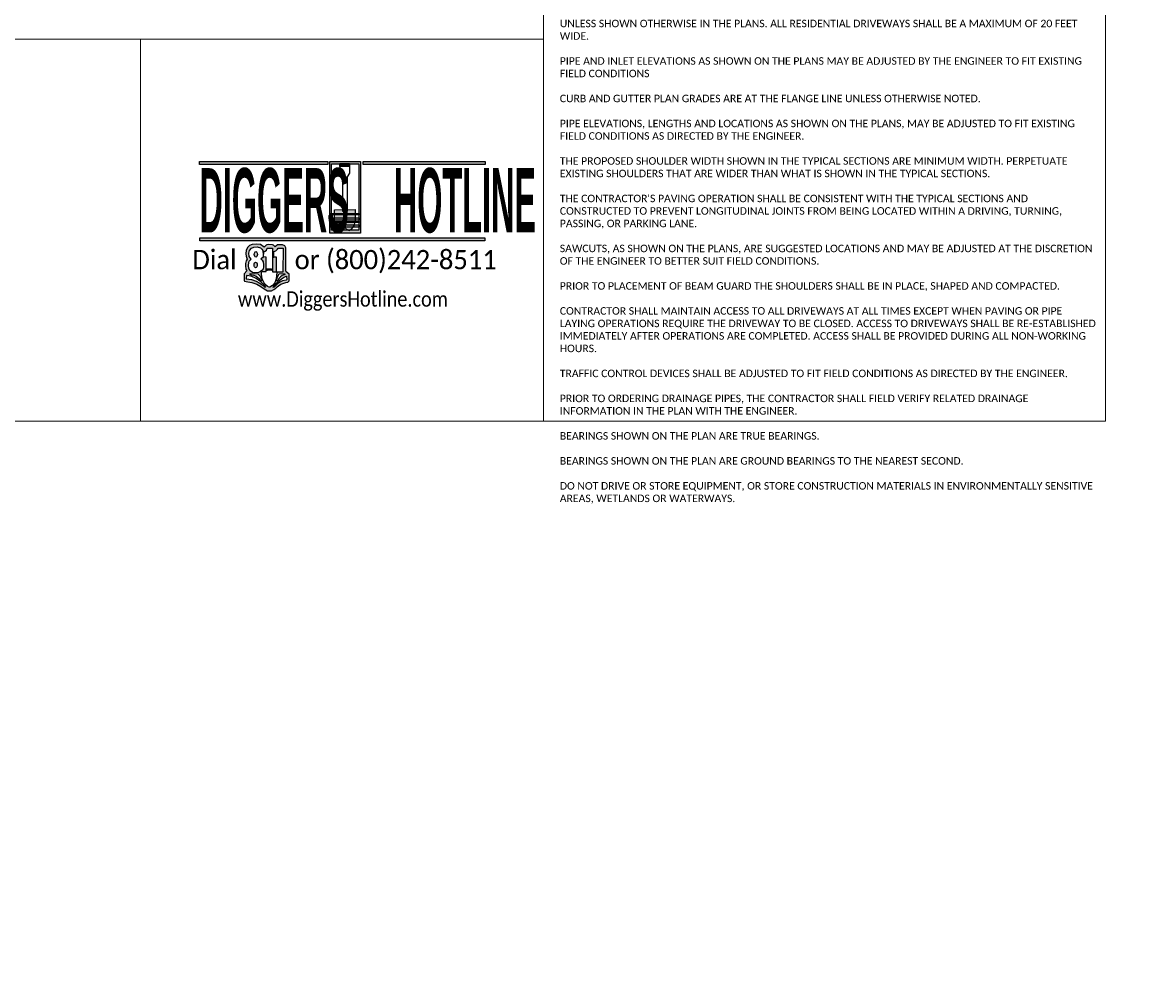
# Model space of a CAD drawing. Extents: x 3479.7 to 3573.9, y 4492.3 to 4508.3.
# Tile 2 of 5: x 3485.3 to 3495.7, y 4492.3 to 4501.3. Entities that reach past the tile are written whole.
import ezdxf

# ---------------------------------------------------------------- set-up
doc = ezdxf.new("R2010")
doc.units = 0
doc.header["$MEASUREMENT"] = 0
doc.layers.add('P_MISC', color=7, linetype='Continuous', lineweight=25)
doc.layers.add('P_MISC_Text', color=7, linetype='Continuous', lineweight=0)
doc.layers.add('P_MISC_NoPlot', color=7, linetype='Continuous', lineweight=18, plot=False)
doc.styles.add('CalibriLight', font='calibril.ttf')
doc.styles.add('CalibriRegular', font='calibri.ttf')

# ---------------------------------------------------------------- blocks, each defined once
blk = doc.blocks.new('Diggers Hotline')
at = {"layer": 'P_MISC'}
for points in [[(-1.355, 0.585), (-1.355, 0.613), (-0.156, 0.613), (-0.156, 0.585)], [(-0.046, 0.564), (-0.046, 0.593), (0.047, 0.593), (0.047, 0.564)], [(0.174, 0.585), (0.174, 0.613), (1.314, 0.613), (1.314, 0.585)], [(-0.012, 0.417), (-0.019, 0.426), (-0.019, 0.468), (0.023, 0.468), (0.023, 0.426), (0.016, 0.417)], [(0.097, 0.163), (-0.096, 0.162), (-0.096, 0.045, 0.27609), (-0.043, -0.03, 0.228339), (0, 0, 0.194197), (0.043, -0.032, 0.276842), (0.097, 0.043)], [(1.309, -0.129), (-1.351, -0.129), (-1.351, -0.101), (1.309, -0.101)], [(-0.637, -0.419), (-0.638, -0.418), (-0.673, -0.417), (-0.672, -0.281), (-0.637, -0.281)], [(-0.673, -0.407), (-0.687, -0.4), (-0.701, -0.4), (-0.72, -0.401), (-0.734, -0.407), (-0.734, -0.396), (-0.723, -0.391), (-0.704, -0.39), (-0.686, -0.39), (-0.673, -0.396)]]:
    blk.add_hatch(color=256, dxfattribs=at).paths.add_polyline_path(points)
h = blk.add_hatch(color=256, dxfattribs=at)
h.paths.add_polyline_path([(-0.138, -0.058), (-0.138, 0.613), (0.148, 0.613), (0.148, -0.058)])
h.paths.add_polyline_path([(-0.046, 0.59), (-0.046, 0.593), (0.047, 0.593), (0.047, 0.59), (0.132, 0.59), (0.132, -0.03), (0.047, -0.03, -0.010735), (0.043, -0.032, -0.01941), (0.038, -0.03), (-0.123, -0.03), (-0.123, 0.59)], flags=16)
h = blk.add_hatch(color=256, dxfattribs=at)
h.paths.add_polyline_path([(-0.123, 0.114), (-0.123, 0.126), (-0.096, 0.126), (-0.096, 0.114)])
h.paths.add_polyline_path([(0.097, 0.114), (0.097, 0.126), (0.132, 0.126), (0.132, 0.114)], flags=16)
h.paths.add_polyline_path([(0.097, 0.065), (0.097, 0.087), (0.132, 0.087), (0.132, 0.065)], flags=16)
h.paths.add_polyline_path([(0.132, 0.053), (0.097, 0.053), (0.097, 0.043, -0.005169), (0.096, 0.041), (0.132, 0.041)], flags=16)
h.paths.add_polyline_path([(0.132, 0.022), (0.092, 0.022, -0.076928), (0.08, -0.002), (0.132, -0.002)], flags=16)
h.paths.add_polyline_path([(-0.091, 0.022), (-0.123, 0.022), (-0.123, -0.002), (-0.078, -0.002, -0.077995)], flags=16)
h.paths.add_polyline_path([(-0.096, 0.053), (-0.123, 0.053), (-0.123, 0.041), (-0.096, 0.041, -0.01086), (-0.096, 0.045)], flags=16)
h.paths.add_polyline_path([(-0.123, 0.065), (-0.123, 0.087), (-0.096, 0.087), (-0.096, 0.065)], flags=16)
h = blk.add_hatch(color=256, dxfattribs=at)
h.paths.add_polyline_path([(-0.721, -0.596), (-0.75, -0.577), (-0.782, -0.555), (-0.821, -0.533), (-0.866, -0.517), (-0.903, -0.51), (-0.936, -0.505), (-0.939, -0.5), (-0.939, -0.436), (-0.914, -0.41), (-0.916, -0.404), (-0.922, -0.392), (-0.925, -0.363), (-0.925, -0.34), (-0.919, -0.316), (-0.909, -0.301), (-0.913, -0.29), (-0.919, -0.271), (-0.923, -0.25), (-0.92, -0.215), (-0.904, -0.189), (-0.888, -0.171), (-0.863, -0.162), (-0.827, -0.159), (-0.785, -0.164), (-0.752, -0.189), (-0.733, -0.17), (-0.726, -0.165), (-0.707, -0.163), (-0.675, -0.165), (-0.664, -0.169), (-0.648, -0.184), (-0.641, -0.177), (-0.627, -0.166), (-0.579, -0.166), (-0.559, -0.175), (-0.55, -0.194), (-0.55, -0.41), (-0.545, -0.418), (-0.519, -0.44), (-0.517, -0.503), (-0.529, -0.515), (-0.548, -0.518), (-0.568, -0.525), (-0.595, -0.534), (-0.618, -0.549), (-0.629, -0.559), (-0.643, -0.572), (-0.661, -0.584), (-0.683, -0.596)])
h.paths.add_polyline_path([(-0.706, -0.561), (-0.721, -0.555), (-0.744, -0.532), (-0.755, -0.516), (-0.766, -0.489), (-0.772, -0.465), (-0.775, -0.436), (-0.775, -0.42), (-0.773, -0.415), (-0.734, -0.415), (-0.733, -0.28), (-0.757, -0.278), (-0.756, -0.231), (-0.764, -0.227), (-0.76, -0.254), (-0.762, -0.278), (-0.766, -0.288), (-0.784, -0.298), (-0.77, -0.31), (-0.761, -0.326), (-0.758, -0.353), (-0.758, -0.376), (-0.765, -0.398), (-0.785, -0.415), (-0.805, -0.424), (-0.84, -0.428), (-0.86, -0.425), (-0.881, -0.41), (-0.895, -0.388), (-0.899, -0.358), (-0.896, -0.331), (-0.891, -0.319), (-0.873, -0.301), (-0.892, -0.275), (-0.896, -0.243), (-0.889, -0.218), (-0.871, -0.198), (-0.849, -0.189), (-0.817, -0.185), (-0.787, -0.193), (-0.772, -0.205), (-0.765, -0.22), (-0.764, -0.227), (-0.756, -0.231), (-0.742, -0.225), (-0.731, -0.215), (-0.722, -0.198), (-0.672, -0.198), (-0.672, -0.281), (-0.662, -0.281), (-0.661, -0.229), (-0.643, -0.222), (-0.626, -0.206), (-0.621, -0.197), (-0.575, -0.198), (-0.577, -0.42), (-0.637, -0.42), (-0.634, -0.423), (-0.639, -0.485), (-0.652, -0.522), (-0.675, -0.546), (-0.7, -0.561)], flags=16)
h.paths.add_polyline_path([(-0.781, -0.503), (-0.791, -0.488), (-0.811, -0.473), (-0.83, -0.46), (-0.844, -0.453), (-0.869, -0.448), (-0.881, -0.447), (-0.881, -0.435), (-0.809, -0.436), (-0.79, -0.46), (-0.778, -0.48), (-0.773, -0.493), (-0.773, -0.499), (-0.775, -0.503)], flags=16)
h.paths.add_polyline_path([(-0.634, -0.503), (-0.637, -0.5), (-0.626, -0.465), (-0.612, -0.437), (-0.56, -0.434), (-0.558, -0.443), (-0.565, -0.447), (-0.584, -0.453), (-0.6, -0.464), (-0.615, -0.48), (-0.621, -0.496), (-0.627, -0.502)], flags=16)
h.paths.add_polyline_path([(-0.744, -0.561), (-0.765, -0.544), (-0.798, -0.521), (-0.827, -0.504), (-0.871, -0.49), (-0.918, -0.485), (-0.917, -0.452), (-0.895, -0.454), (-0.866, -0.463), (-0.827, -0.481), (-0.784, -0.511), (-0.745, -0.546), (-0.736, -0.557)], flags=16)
h.paths.add_polyline_path([(-0.664, -0.565), (-0.669, -0.561), (-0.643, -0.529), (-0.615, -0.502), (-0.59, -0.483), (-0.572, -0.472), (-0.547, -0.46), (-0.542, -0.46), (-0.541, -0.491), (-0.547, -0.496), (-0.579, -0.501), (-0.606, -0.514), (-0.628, -0.531), (-0.644, -0.549), (-0.658, -0.562)], flags=16)
h = blk.add_hatch(color=256, dxfattribs=at)
edge = h.paths.add_edge_path()
edge.add_ellipse((-0.829, -0.255), major_axis=(0.0001, 0.0261), ratio=0.56327, start_angle=0, end_angle=360)
edge = h.paths.add_edge_path(flags=16)
edge.add_ellipse((-0.831, -0.354), major_axis=(0.0001, 0.0261), ratio=0.56327, start_angle=0, end_angle=360)
at = {"layer": 'P_MISC', "flags": 128}
for points in [[(-1.355, 0.613), (-0.156, 0.613), (-0.156, 0.585), (-1.355, 0.585), (-1.355, 0.613)], [(-0.138, 0.613), (0.148, 0.613), (0.148, -0.058), (-0.138, -0.058), (-0.138, 0.613)], [(-0.123, 0.59), (0.132, 0.59), (0.132, -0.03), (-0.123, -0.03), (-0.123, 0.59)], [(-0.046, 0.593), (0.047, 0.593), (0.047, 0.564), (-0.046, 0.564), (-0.046, 0.593)], [(0.174, 0.613), (1.314, 0.613), (1.314, 0.585), (0.174, 0.585), (0.174, 0.613)], [(-0.131, 0.126), (0.139, 0.126), (0.139, 0.114), (-0.131, 0.114), (-0.131, 0.126)], [(-0.132, 0.087), (0.139, 0.087), (0.138, 0.065), (-0.132, 0.065), (-0.132, 0.087)], [(-0.132, 0.053), (0.139, 0.053), (0.139, 0.041), (-0.132, 0.041), (-0.132, 0.053)], [(-0.132, 0.022), (0.139, 0.022), (0.139, -0.002), (-0.132, -0.002), (-0.132, 0.022)], [(-1.351, -0.101), (1.309, -0.101), (1.309, -0.129), (-1.351, -0.129), (-1.351, -0.101)]]:
    blk.add_lwpolyline(points, close=True, dxfattribs=at)
for points in [[(-0.046, 0.593), (-0.046, 0.503), (-0.019, 0.468), (-0.019, 0.145)], [(0.047, 0.593), (0.047, 0.503), (0.023, 0.468), (0.023, 0.145)], [(-0.019, 0.468), (0.023, 0.468), (0.023, 0.426), (0.016, 0.417), (-0.012, 0.417), (-0.019, 0.426), (-0.019, 0.468)], [(-0.096, 0.045), (-0.096, 0.162), (0.097, 0.163), (0.097, 0.043)], [(-0.752, -0.189), (-0.785, -0.164), (-0.827, -0.159), (-0.863, -0.162), (-0.888, -0.171), (-0.904, -0.189), (-0.92, -0.215), (-0.923, -0.25), (-0.919, -0.271), (-0.913, -0.29), (-0.909, -0.301), (-0.919, -0.316), (-0.925, -0.34), (-0.925, -0.363), (-0.922, -0.392), (-0.916, -0.404), (-0.914, -0.41), (-0.939, -0.436), (-0.939, -0.5), (-0.936, -0.505), (-0.903, -0.51), (-0.866, -0.517), (-0.821, -0.533), (-0.782, -0.555), (-0.75, -0.577), (-0.721, -0.596), (-0.683, -0.596), (-0.661, -0.584), (-0.643, -0.572), (-0.629, -0.559), (-0.618, -0.549), (-0.595, -0.534), (-0.568, -0.525), (-0.548, -0.518), (-0.529, -0.515), (-0.517, -0.503), (-0.519, -0.44), (-0.545, -0.418), (-0.55, -0.41), (-0.55, -0.194), (-0.559, -0.175), (-0.579, -0.166), (-0.627, -0.166), (-0.641, -0.177), (-0.648, -0.184), (-0.664, -0.169), (-0.675, -0.165), (-0.707, -0.163), (-0.726, -0.165), (-0.733, -0.17), (-0.752, -0.189)], [(-0.873, -0.301), (-0.892, -0.275), (-0.896, -0.243), (-0.889, -0.218), (-0.871, -0.198), (-0.849, -0.189), (-0.817, -0.185), (-0.787, -0.193), (-0.772, -0.205), (-0.765, -0.22), (-0.764, -0.227), (-0.756, -0.231), (-0.742, -0.225), (-0.731, -0.215), (-0.722, -0.198), (-0.672, -0.198), (-0.672, -0.281), (-0.662, -0.281), (-0.661, -0.229), (-0.643, -0.222), (-0.626, -0.206), (-0.621, -0.197), (-0.575, -0.198), (-0.577, -0.42), (-0.637, -0.42), (-0.637, -0.281), (-0.672, -0.281), (-0.673, -0.417), (-0.638, -0.418), (-0.634, -0.423), (-0.639, -0.485), (-0.652, -0.522), (-0.675, -0.546), (-0.7, -0.561), (-0.706, -0.561), (-0.721, -0.555), (-0.744, -0.532), (-0.755, -0.516), (-0.766, -0.489), (-0.772, -0.465), (-0.775, -0.436), (-0.775, -0.42), (-0.773, -0.415), (-0.734, -0.415), (-0.733, -0.28), (-0.757, -0.278), (-0.756, -0.231), (-0.764, -0.227), (-0.76, -0.254), (-0.762, -0.278), (-0.766, -0.288), (-0.784, -0.298), (-0.77, -0.31), (-0.761, -0.326), (-0.758, -0.353), (-0.758, -0.376), (-0.765, -0.398), (-0.785, -0.415), (-0.805, -0.424), (-0.84, -0.428), (-0.86, -0.425), (-0.881, -0.41), (-0.895, -0.388), (-0.899, -0.358), (-0.896, -0.331), (-0.891, -0.319), (-0.873, -0.301)], [(-0.734, -0.396), (-0.723, -0.391), (-0.704, -0.39), (-0.686, -0.39), (-0.673, -0.396)], [(-0.734, -0.407), (-0.72, -0.401), (-0.701, -0.4), (-0.687, -0.4), (-0.673, -0.407)], [(-0.917, -0.452), (-0.918, -0.485), (-0.871, -0.49), (-0.827, -0.504), (-0.798, -0.521), (-0.765, -0.544), (-0.744, -0.561), (-0.736, -0.557), (-0.745, -0.546), (-0.784, -0.511), (-0.827, -0.481), (-0.866, -0.463), (-0.895, -0.454), (-0.917, -0.452)], [(-0.881, -0.435), (-0.809, -0.436), (-0.79, -0.46), (-0.778, -0.48), (-0.773, -0.493), (-0.773, -0.499), (-0.775, -0.503), (-0.781, -0.503), (-0.791, -0.488), (-0.811, -0.473), (-0.83, -0.46), (-0.844, -0.453), (-0.869, -0.448), (-0.881, -0.447), (-0.881, -0.435)], [(-0.669, -0.561), (-0.643, -0.529), (-0.615, -0.502), (-0.59, -0.483), (-0.572, -0.472), (-0.547, -0.46), (-0.542, -0.46), (-0.541, -0.491), (-0.547, -0.496), (-0.579, -0.501), (-0.606, -0.514), (-0.628, -0.531), (-0.644, -0.549), (-0.658, -0.562), (-0.664, -0.565), (-0.669, -0.561)], [(-0.637, -0.5), (-0.626, -0.465), (-0.612, -0.437), (-0.56, -0.434), (-0.558, -0.443), (-0.565, -0.447), (-0.584, -0.453), (-0.6, -0.464), (-0.615, -0.48), (-0.621, -0.496), (-0.627, -0.502), (-0.634, -0.503), (-0.637, -0.5)]]:
    blk.add_lwpolyline(points, dxfattribs=at)
at = {"layer": 'P_MISC'}
for centre, radius, start, end in [((-0.007, 0.052), 0.0892, 184.6898, 246.4269), ((-0.052, 0.029), 0.0599, 279.125, 330.5743), ((0.061, 0.037), 0.0715, 211.5439, 255.1885), ((0.008, 0.05), 0.0892, 293.5731, 355.3102)]:
    blk.add_arc(centre, radius, start, end, dxfattribs=at)
for centre in [(-0.829, -0.255), (-0.831, -0.354)]:
    blk.add_ellipse(centre, major_axis=(0.0001, 0.0261), ratio=0.56327, dxfattribs=at)
at = {"layer": 'P_MISC', "attachment_point": 1, "line_spacing_factor": 0.72}
for s, insert, char_height, style in [('\\fImpact|b0|i0|c00|p39;\\H1x;\\W0.47;\\T1.000;DIGGERS     HOTLINE', (-1.356, 0.55), 0.6, 'CalibriRegular'), ('\\fCalibri|b0|i0|c00|p39;\\H1x;\\W0.95;\\T1.000;Dial         or (800)242-8511', (-1.423, -0.214), 0.18, 'CalibriLight')]:
    blk.add_mtext(s, dxfattribs=dict(at, insert=insert, char_height=char_height, style=style))
at = {"layer": 'P_MISC', "lineweight": 30, "insert": (-0.997, -0.601), "char_height": 0.1425, "attachment_point": 1, "line_spacing_factor": 0.72, "style": 'CalibriLight'}
blk.add_mtext('{\\fCalibri|b0|i0|c0|p34;\\W0.85;www.DiggersHotline.com}', dxfattribs=at)
blk = doc.blocks.new('General Notes Header')
blk.add_line((0.004, -0.14), (0.849, -0.14))
at = {"layer": 'P_MISC_Text', "insert": (0, 0), "char_height": 0.08, "attachment_point": 1, "line_spacing_factor": 1.5, "style": 'CalibriRegular'}
blk.add_mtext_dynamic_manual_height_columns('GENERAL NOTES', width=0.87838, gutter_width=0.875, heights=[0], dxfattribs=at)
blk = doc.blocks.new('Standard General Notes')
at = {"layer": 'P_MISC_NoPlot', "color": 3}
blk.add_lwpolyline([(-0.072, -0.193), (5.02, -0.193), (5.02, -1.303), (-0.072, -1.303)], close=True, dxfattribs=at)
at = {"layer": 'P_MISC_Text'}
blk.add_blockref('General Notes Header', (0, 0), dxfattribs=at)
at = {"layer": 'P_MISC_NoPlot', "color": 1, "insert": (-0.028, 0.887), "char_height": 0.07, "attachment_point": 1, "style": 'CalibriLight'}
blk.add_mtext_dynamic_manual_height_columns('Designer Note: Explode this block and delete any general notes that do not apply. The general notes below are examples and do not include all possible general notes. Verify with Region preferences for exact wording. \\P\\PGeneral notes should be kept to an {\\fCalibri Light|b1|i0|c0|p34;\\Labsolute minimum} and {\\fCalibri Light|b1|i0|c0|p34;\\Lshould not duplicate} information contained elsewhere in the plans, proposal, or Standard Specifications. ', width=4.92197, gutter_width=0.35, heights=[0], dxfattribs=at)
at = {"layer": 'P_MISC_NoPlot', "color": 3, "insert": (1.015, -0.08), "char_height": 0.07, "attachment_point": 1, "style": 'CalibriLight'}
blk.add_mtext_dynamic_manual_height_columns('One of these utility notes should be included in the plan. Reference Utility Coordination Guide 13.1.', width=4.41488, gutter_width=0.35, heights=[0], dxfattribs=at)
at = {"layer": 'P_MISC_Text', "char_height": 0.07, "attachment_point": 1, "line_spacing_factor": 1.5, "style": 'CalibriLight'}
for s, width, heights, insert in [('\\pxsm1;THE LOCATIONS OF EXISTING AND PROPOSED UTILITY INSTALLATIONS AS SHOWN ON THE PLANS ARE APPROXIMATE. THERE MAY BE OTHER UTILITY INSTALLATIONS WITHIN THE PROJECT AREA THAT ARE NOT SHOWN.\\P\\PTHE LOCATION OF EXISTING UTILITY FACILITIES LOCATED WITHIN THE PROJECT ARE NOT SHOWN ON THE PLANS.\\P\\PTHERE ARE UTILITY FACILITIES WITHIN THE PROJECT AREA THAT ARE NOT SHOWN ON THE PLANS. THE CONTRACTOR SHALL COORDINATE THEIR CONSTRUCTION ACTIVITIES WITH A CALL TO DIGGERS HOTLINE.', 4.8925, [1.131], (0, -0.222)), ("\\pxsm1;CONTRACTOR WILL BE RESPONSIBLE FOR RESHAPING AND SEEDING ANY PREVIOUSLY GRASSED AREAS WHICH ARE DISTURBED BY OPERATIONS, OUTSIDE OF THE NORMAL CONSTRUCTION LIMITS.\\P\\PHMA PAVEMENT WEIGHT CALCULATIONS ARE BASED ON XXX LBS/SY/IN.\\P\\PNO TREES OR SHRUBS ARE TO BE REMOVED WITHOUT THE APPROVAL OF THE ENGINEER.\\P\\PRIGHT OF WAY INFORMATION SHOWN ON THE PLANS IS APPROXIMATE.{\\H0.91667x;\\P\\P}THE CONTRACTOR IS TO WORK WITH UTMOST CARE AND PROTECT ALL SURVEY MARKERS. REMOVAL OF ANY SURVEY MARKER IS TO BE WITH THE APPROVAL OF THE ENGINEER.\\P\\PTOPSOIL SHALL BE PLACED 1-INCH BELOW THE TOP OF ADJACENT CONCRETE CURBS OR SIDEWALKS.\\P\\PWHEN THE QUANTITY OF THE ITEMS OF BASE AGGREGATE, SUBBASE OR HMA PAVEMENT IS MEASURED FOR PAYMENT BY THE TON OR CUBIC YARD, THE DEPTH OR THICKNESS OF THE LAYERS SHOWN ON THE PLAN IS APPROXIMATE AND THE ACTUAL THICKNESS WILL DEPEND ON THE DISTRIBUTION OF THE MATERIAL AS DIRECTED BY THE ENGINEER.\\P\\PEROSION CONTROL FEATURES AS SHOWN IN THE PLANS ARE AT APPROXIMATE LOCATIONS. EXACT LOCATIONS WILL BE DETERMINED BY THE CONTRACTOR’S EROSION CONTROL IMPLEMENTATION PLAN (ECIP) AND APPROVED BY THE ENGINEER. MAINTAIN EROSION CONTROL MEASURES UNTIL SUCH A TIME AS THE ENGINEER DETERMINES THE MEASURE IS NO LONGER NECESSARY.\\P\\PRADIUS DIMENSIONS FOR THE CURB AND GUTTER ARE TO THE FLANGE LINE UNLESS OTHERWISE NOTED.\\P\\PCURVE DATA IS BASED ON THE ARC DEFINITION.\\P\\PCURVE DATA IS BASED ON THE RADIUS DEFINITION.\\P\\PPAVEMENT REMOVAL WILL BE TO THE NEAREST JOINT OR A SAWED EDGE WILL BE REQUIRED AS DIRECTED BY THE ENGINEER.\\P\\PPRIOR TO PLACING THE NEW BASE AGGREGATE DENSE COURSE OR PAVED SHOULDERS EXISTING UNCOMPACTED SHOULDER MATERIAL SHALL BE REMOVED OR DEPOSITED ON THE OUTER PORTION OF THE EXISTING SHOULDER OR AS DIRECTED BY THE ENGINEER.\\P\\PTHE EXACT LOCATION AND WIDTH OF DRIVEWAYS SHALL BE DETERMINED BY THE ENGINEER IN THE FIELD. DRIVEWAYS SHALL BE REPLACED IN KIND. COMMERCIAL DRIVEWAYS SHALL BE A MINIMUM OF 30 FEET WIDE UNLESS SHOWN OTHERWISE IN THE PLANS. ALL RESIDENTIAL DRIVEWAYS SHALL BE A MAXIMUM OF 20 FEET WIDE.\\P\\PPIPE AND INLET ELEVATIONS AS SHOWN ON THE PLANS MAY BE ADJUSTED BY THE ENGINEER TO FIT EXISTING FIELD CONDITIONS\\P\\PCURB AND GUTTER PLAN GRADES ARE AT THE FLANGE LINE UNLESS OTHERWISE NOTED.\\P\\PPIPE ELEVATIONS, LENGTHS AND LOCATIONS AS SHOWN ON THE PLANS, MAY BE ADJUSTED TO FIT EXISTING FIELD CONDITIONS AS DIRECTED BY THE ENGINEER.\\P\\PTHE PROPOSED SHOULDER WIDTH SHOWN IN THE TYPICAL SECTIONS ARE MINIMUM WIDTH. PERPETUATE EXISTING SHOULDERS THAT ARE WIDER THAN WHAT IS SHOWN IN THE TYPICAL SECTIONS. \\P\\PTHE CONTRACTOR'S PAVING OPERATION SHALL BE CONSISTENT WITH THE TYPICAL SECTIONS AND CONSTRUCTED TO PREVENT LONGITUDINAL JOINTS FROM BEING LOCATED WITHIN A DRIVING, TURNING, PASSING, OR PARKING LANE. \\P\\PSAWCUTS, AS SHOWN ON THE PLANS, ARE SUGGESTED LOCATIONS AND MAY BE ADJUSTED AT THE DISCRETION OF THE ENGINEER TO BETTER SUIT FIELD CONDITIONS. \\P\\PPRIOR TO PLACEMENT OF BEAM GUARD THE SHOULDERS SHALL BE IN PLACE, SHAPED AND COMPACTED.\\P\\PCONTRACTOR SHALL MAINTAIN ACCESS TO ALL DRIVEWAYS AT ALL TIMES EXCEPT WHEN PAVING OR PIPE LAYING OPERATIONS REQUIRE THE DRIVEWAY TO BE CLOSED. ACCESS TO DRIVEWAYS SHALL BE RE-ESTABLISHED IMMEDIATELY AFTER OPERATIONS ARE COMPLETED. ACCESS SHALL BE PROVIDED DURING ALL NON-WORKING HOURS.\\P\\PTRAFFIC CONTROL DEVICES SHALL BE ADJUSTED TO FIT FIELD CONDITIONS AS DIRECTED BY THE ENGINEER.\\P\\PPRIOR TO ORDERING DRAINAGE PIPES, THE CONTRACTOR SHALL FIELD VERIFY RELATED DRAINAGE INFORMATION IN THE PLAN WITH THE ENGINEER. \\P\\PBEARINGS SHOWN ON THE PLAN ARE TRUE BEARINGS.\\P\\PBEARINGS SHOWN ON THE PLAN ARE GROUND BEARINGS TO THE NEAREST SECOND.\\P\\PDO NOT DRIVE OR STORE EQUIPMENT, OR STORE CONSTRUCTION MATERIALS IN ENVIRONMENTALLY SENSITIVE AREAS, WETLANDS OR WATERWAYS. ", 4.99735, [10.058], (0, -1.394))]:
    blk.add_mtext_dynamic_manual_height_columns(s, width=width, gutter_width=0.875, heights=heights, dxfattribs=dict(at, insert=insert))

msp = doc.modelspace()

# ---------------------------------------------------------------- linework, layer by layer
at = {"layer": 'P_MISC_NoPlot'}
msp.add_lwpolyline([(3479.662, 4507.282), (3495.412, 4507.282), (3495.412, 4497.532), (3479.662, 4497.532)], close=True, dxfattribs=at)
msp.add_lwpolyline([(3479.662, 4507.282), (3495.412, 4507.282), (3495.412, 4497.532), (3479.662, 4497.532)], close=True, dxfattribs=at)
at = {"layer": 'P_MISC_Text'}
for p, q in [((3490.162, 4507.282), (3490.162, 4497.532)), ((3490.162, 4501.098), (3479.662, 4501.098)), ((3486.399, 4501.098), (3486.399, 4497.532))]:
    msp.add_line(p, q, dxfattribs=at)

# ---------------------------------------------------------------- block references
for name, p in [('Standard General Notes', (3490.315, 4507.216)), ('Diggers Hotline', (3488.305, 4499.345))]:
    msp.add_blockref(name, p, dxfattribs=at)

doc.saveas('drawing.dxf')
